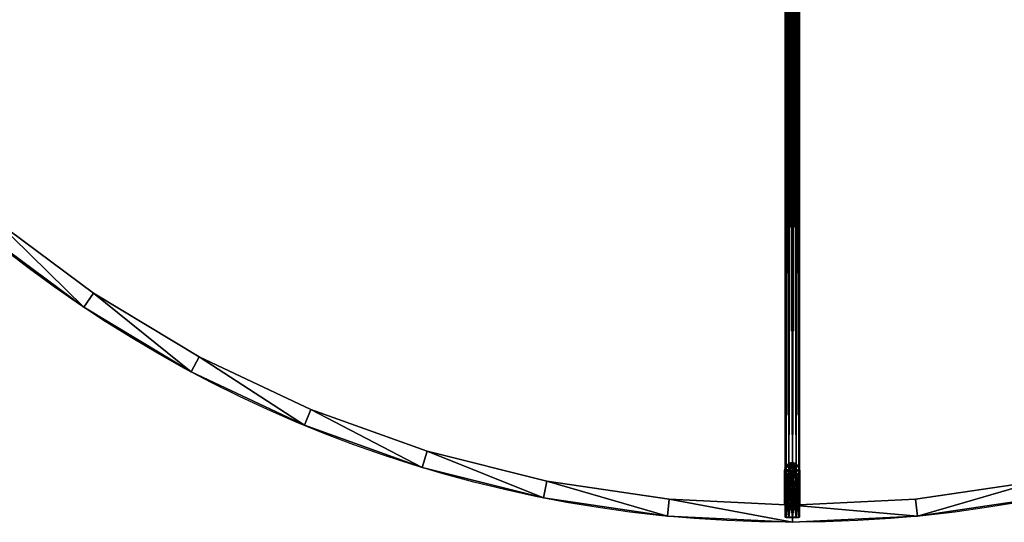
# Model space of a CAD drawing. Extents: x 8 to 508, y 15 to 514.
# Tile 2 of 256: x 107 to 300, y 15 to 113. Entities that reach past the tile are written whole.
import ezdxf

# ---------------------------------------------------------------- set-up
doc = ezdxf.new("R2010")
doc.units = 0
doc.layers.get('0').update_dxf_attribs({"color": 13, "linetype": 'CONTINUOUS'})

# ---------------------------------------------------------------- blocks, each defined once
blk = doc.blocks.new('GROUP_13')
for p, q in [((135.55, 53.88, 4), (135.55, 53.88)), ((133.33, 50.56), (133.33, 50.56, 4)), ((160.47, 38.95, 4), (160.47, 38.95)), ((158.58, 35.42), (158.58, 35.42, 4)), ((186.72, 26.53, 4), (186.72, 26.53)), ((185.19, 22.84), (185.19, 22.84, 4)), ((214.08, 16.74, 4), (214.08, 16.74)), ((212.91, 12.92), (212.91, 12.92, 4)), ((242.25, 9.69, 4), (242.25, 9.69)), ((241.47, 5.76), (241.47, 5.76, 4)), ((270.99, 5.42, 4), (270.99, 5.42)), ((329.01, 5.42, 4), (329.01, 5.42)), ((300, 4, 4), (300, 4)), ((270.59, 1.44), (270.59, 1.44, 4)), ((300, 0), (300, 0, 4)), ((329.41, 1.44), (329.41, 1.44, 4))]:
    blk.add_line(p, q)
for points in [[(9.69, 357.75, 4), (5.42, 329.01, 4), (4, 300, 4), (5.42, 270.99, 4), (9.69, 242.25, 4), (16.74, 214.08, 4), (26.53, 186.72, 4), (38.95, 160.47, 4), (53.88, 135.55, 4), (71.19, 112.22, 4), (90.69, 90.69, 4), (112.22, 71.19, 4), (135.55, 53.88, 4), (160.47, 38.95, 4), (186.72, 26.53, 4), (214.08, 16.74, 4), (242.25, 9.69, 4), (270.99, 5.42, 4), (300, 4, 4), (329.01, 5.42, 4), (357.75, 9.69, 4)], [(357.75, 9.69, 0), (329.01, 5.42, 0), (300, 4, 0), (270.99, 5.42, 0), (242.25, 9.69, 0), (214.08, 16.74, 0), (186.72, 26.53, 0), (160.47, 38.95, 0), (135.55, 53.88, 0), (112.22, 71.19, 0), (90.69, 90.69, 0), (71.19, 112.22, 0), (53.88, 135.55, 0), (38.95, 160.47, 0), (26.53, 186.72, 0), (16.74, 214.08, 0), (9.69, 242.25, 0), (5.42, 270.99, 0), (4, 300, 0), (5.42, 329.01, 0), (9.69, 357.75, 0)]]:
    blk.add_polyline3d(points)
for centre in [(300, 300), (300, 300, 4)]:
    blk.add_circle(centre, 300)
mesh = blk.add_polyface()
corners = [(1.44, 270.59, 4), (1.44, 329.41, 4), (0, 300, 4), (5.76, 241.47, 4), (4, 300, 4), (5.42, 270.99, 4), (9.69, 242.25, 4), (12.92, 212.91, 4), (16.74, 214.08, 4), (22.84, 185.19, 4), (26.53, 186.72, 4), (35.42, 158.58, 4), (38.95, 160.47, 4), (50.56, 133.33, 4), (53.88, 135.55, 4), (68.1, 109.68, 4), (71.19, 112.22, 4), (87.87, 87.87, 4), (90.69, 90.69, 4), (109.68, 68.1, 4), (112.22, 71.19, 4), (133.33, 50.56, 4), (135.55, 53.88, 4), (158.58, 35.42, 4), (160.47, 38.95, 4), (185.19, 22.84, 4), (186.72, 26.53, 4), (212.91, 12.92, 4), (214.08, 16.74, 4), (241.47, 5.76, 4), (242.25, 9.69, 4), (270.59, 1.44, 4), (270.99, 5.42, 4), (300, 0, 4), (300, 4, 4), (329.41, 1.44, 4), (329.01, 5.42, 4), (357.75, 9.69, 4), (358.53, 5.76, 4), (385.92, 16.74, 4), (387.09, 12.92, 4), (413.28, 26.53, 4), (414.81, 22.84, 4), (439.53, 38.95, 4), (441.42, 35.42, 4), (464.45, 53.88, 4), (466.67, 50.56, 4), (487.78, 71.19, 4), (490.32, 68.1, 4), (509.31, 90.69, 4), (512.13, 87.87, 4), (528.81, 112.22, 4), (531.9, 109.68, 4), (546.12, 135.55, 4), (549.44, 133.33, 4), (561.05, 160.47, 4), (564.58, 158.58, 4), (573.47, 186.72, 4), (577.16, 185.19, 4), (583.26, 214.08, 4), (587.08, 212.91, 4), (590.31, 242.25, 4), (594.24, 241.47, 4), (594.58, 270.99, 4), (598.56, 270.59, 4), (596, 300, 4), (5.76, 358.53, 4), (5.42, 329.01, 4), (9.69, 357.75, 4), (12.92, 387.09, 4), (16.74, 385.92, 4), (22.84, 414.81, 4), (26.53, 413.28, 4), (35.42, 441.42, 4), (38.95, 439.53, 4), (50.56, 466.67, 4), (53.88, 464.45, 4), (68.1, 490.32, 4), (71.19, 487.78, 4), (87.87, 512.13, 4), (90.69, 509.31, 4), (109.68, 531.9, 4), (112.22, 528.81, 4), (133.33, 549.44, 4), (135.55, 546.12, 4), (158.58, 564.58, 4), (160.47, 561.05, 4), (185.19, 577.16, 4), (186.72, 573.47, 4), (212.91, 587.08, 4), (214.08, 583.26, 4), (241.47, 594.24, 4), (242.25, 590.31, 4), (270.59, 598.56, 4), (270.99, 594.58, 4), (300, 600, 4), (300, 596, 4), (329.01, 594.58, 4), (329.41, 598.56, 4), (357.75, 590.31, 4), (358.53, 594.24, 4), (385.92, 583.26, 4), (387.09, 587.08, 4), (413.28, 573.47, 4), (414.81, 577.16, 4), (439.53, 561.05, 4), (441.42, 564.58, 4), (464.45, 546.12, 4), (466.67, 549.44, 4), (487.78, 528.81, 4), (490.32, 531.9, 4), (509.31, 509.31, 4), (512.13, 512.13, 4), (528.81, 487.78, 4), (531.9, 490.32, 4), (546.12, 464.45, 4), (549.44, 466.67, 4), (561.05, 439.53, 4), (564.58, 441.42, 4), (573.47, 413.28, 4), (577.16, 414.81, 4), (583.26, 385.92, 4), (587.08, 387.09, 4), (590.31, 357.75, 4), (594.24, 358.53, 4), (594.58, 329.01, 4), (598.56, 329.41, 4), (600, 300, 4)]
mesh.append_faces([[corners[k] for k in face] for face in [(0, 1, 2), (126, 64, 127)]], dxfattribs={"vtx0": -1})
mesh.append_faces([[corners[k] for k in face] for face in [(4, 3, 5), (5, 3, 6), (6, 7, 8), (8, 9, 10), (10, 11, 12), (12, 13, 14), (14, 15, 16), (16, 17, 18), (18, 19, 20), (20, 21, 22), (22, 23, 24), (24, 25, 26), (26, 27, 28), (28, 29, 30), (30, 31, 32), (32, 33, 34), (34, 35, 36), (36, 35, 37), (37, 38, 39), (39, 40, 41), (41, 42, 43), (43, 44, 45), (45, 46, 47), (47, 48, 49), (49, 50, 51), (51, 52, 53), (53, 54, 55), (55, 56, 57), (57, 58, 59), (59, 60, 61), (61, 62, 63), (63, 64, 65), (66, 68, 69), (69, 70, 71), (71, 72, 73), (73, 74, 75), (75, 76, 77), (77, 78, 79), (79, 80, 81), (81, 82, 83), (83, 84, 85), (85, 86, 87), (87, 88, 89), (89, 90, 91), (91, 92, 93), (93, 94, 95), (95, 97, 98), (98, 99, 100), (100, 101, 102), (102, 103, 104), (104, 105, 106), (106, 107, 108), (108, 109, 110), (110, 111, 112), (112, 113, 114), (114, 115, 116), (116, 117, 118), (118, 119, 120), (120, 121, 122), (122, 123, 124), (124, 125, 126)]], dxfattribs={"vtx0": -1, "vtx1": -1})
mesh.append_faces([[corners[k] for k in face] for face in [(1, 3, 4), (126, 65, 64)]], dxfattribs={"vtx0": -1, "vtx1": -1, "vtx2": -1})
mesh.append_faces([[corners[k] for k in face] for face in [(1, 0, 3), (6, 3, 7), (8, 7, 9), (10, 9, 11), (12, 11, 13), (14, 13, 15), (16, 15, 17), (18, 17, 19), (20, 19, 21), (22, 21, 23), (24, 23, 25), (26, 25, 27), (28, 27, 29), (30, 29, 31), (32, 31, 33), (34, 33, 35), (37, 35, 38), (39, 38, 40), (41, 40, 42), (43, 42, 44), (45, 44, 46), (47, 46, 48), (49, 48, 50), (51, 50, 52), (53, 52, 54), (55, 54, 56), (57, 56, 58), (59, 58, 60), (61, 60, 62), (63, 62, 64), (4, 66, 1), (66, 4, 67), (66, 67, 68), (69, 68, 70), (71, 70, 72), (73, 72, 74), (75, 74, 76), (77, 76, 78), (79, 78, 80), (81, 80, 82), (83, 82, 84), (85, 84, 86), (87, 86, 88), (89, 88, 90), (91, 90, 92), (93, 92, 94), (95, 94, 96), (95, 96, 97), (98, 97, 99), (100, 99, 101), (102, 101, 103), (104, 103, 105), (106, 105, 107), (108, 107, 109), (110, 109, 111), (112, 111, 113), (114, 113, 115), (116, 115, 117), (118, 117, 119), (120, 119, 121), (122, 121, 123), (124, 123, 125), (126, 125, 65)]], dxfattribs={"vtx0": -1, "vtx2": -1})
mesh = blk.add_polyface()
corners = [(1.44, 329.41), (1.44, 270.59), (0, 300), (5.76, 358.53), (4, 300), (5.42, 329.01), (9.69, 357.75), (12.92, 387.09), (16.74, 385.92), (22.84, 414.81), (26.53, 413.28), (35.42, 441.42), (38.95, 439.53), (50.56, 466.67), (53.88, 464.45), (68.1, 490.32), (71.19, 487.78), (87.87, 512.13), (90.69, 509.31), (109.68, 531.9), (112.22, 528.81), (133.33, 549.44), (135.55, 546.12), (158.58, 564.58), (160.47, 561.05), (185.19, 577.16), (186.72, 573.47), (212.91, 587.08), (214.08, 583.26), (241.47, 594.24), (242.25, 590.31), (270.59, 598.56), (270.99, 594.58), (300, 600), (300, 596), (329.41, 598.56), (329.01, 594.58), (357.75, 590.31), (358.53, 594.24), (385.92, 583.26), (387.09, 587.08), (413.28, 573.47), (414.81, 577.16), (439.53, 561.05), (441.42, 564.58), (464.45, 546.12), (466.67, 549.44), (487.78, 528.81), (490.32, 531.9), (509.31, 509.31), (512.13, 512.13), (528.81, 487.78), (531.9, 490.32), (546.12, 464.45), (549.44, 466.67), (561.05, 439.53), (564.58, 441.42), (573.47, 413.28), (577.16, 414.81), (583.26, 385.92), (587.08, 387.09), (590.31, 357.75), (594.24, 358.53), (594.58, 329.01), (598.56, 329.41), (596, 300), (5.76, 241.47), (5.42, 270.99), (9.69, 242.25), (12.92, 212.91), (16.74, 214.08), (22.84, 185.19), (26.53, 186.72), (35.42, 158.58), (38.95, 160.47), (50.56, 133.33), (53.88, 135.55), (68.1, 109.68), (71.19, 112.22), (87.87, 87.87), (90.69, 90.69), (109.68, 68.1), (112.22, 71.19), (133.33, 50.56), (135.55, 53.88), (158.58, 35.42), (160.47, 38.95), (185.19, 22.84), (186.72, 26.53), (212.91, 12.92), (214.08, 16.74), (241.47, 5.76), (242.25, 9.69), (270.59, 1.44), (270.99, 5.42), (300, 0), (300, 4), (329.41, 1.44), (329.01, 5.42), (357.75, 9.69), (358.53, 5.76), (385.92, 16.74), (387.09, 12.92), (413.28, 26.53), (414.81, 22.84), (439.53, 38.95), (441.42, 35.42), (464.45, 53.88), (466.67, 50.56), (487.78, 71.19), (490.32, 68.1), (509.31, 90.69), (512.13, 87.87), (528.81, 112.22), (531.9, 109.68), (546.12, 135.55), (549.44, 133.33), (561.05, 160.47), (564.58, 158.58), (573.47, 186.72), (577.16, 185.19), (583.26, 214.08), (587.08, 212.91), (590.31, 242.25), (594.24, 241.47), (594.58, 270.99), (598.56, 270.59), (600, 300)]
mesh.append_faces([[corners[k] for k in face] for face in [(0, 1, 2), (126, 64, 127)]], dxfattribs={"vtx0": -1})
mesh.append_faces([[corners[k] for k in face] for face in [(4, 3, 5), (5, 3, 6), (6, 7, 8), (8, 9, 10), (10, 11, 12), (12, 13, 14), (14, 15, 16), (16, 17, 18), (18, 19, 20), (20, 21, 22), (22, 23, 24), (24, 25, 26), (26, 27, 28), (28, 29, 30), (30, 31, 32), (32, 33, 34), (34, 35, 36), (36, 35, 37), (37, 38, 39), (39, 40, 41), (41, 42, 43), (43, 44, 45), (45, 46, 47), (47, 48, 49), (49, 50, 51), (51, 52, 53), (53, 54, 55), (55, 56, 57), (57, 58, 59), (59, 60, 61), (61, 62, 63), (63, 64, 65), (66, 68, 69), (69, 70, 71), (71, 72, 73), (73, 74, 75), (75, 76, 77), (77, 78, 79), (79, 80, 81), (81, 82, 83), (83, 84, 85), (85, 86, 87), (87, 88, 89), (89, 90, 91), (91, 92, 93), (93, 94, 95), (95, 96, 97), (97, 99, 100), (100, 101, 102), (102, 103, 104), (104, 105, 106), (106, 107, 108), (108, 109, 110), (110, 111, 112), (112, 113, 114), (114, 115, 116), (116, 117, 118), (118, 119, 120), (120, 121, 122), (122, 123, 124), (124, 125, 126)]], dxfattribs={"vtx0": -1, "vtx1": -1})
mesh.append_faces([[corners[k] for k in face] for face in [(1, 3, 4), (126, 65, 64)]], dxfattribs={"vtx0": -1, "vtx1": -1, "vtx2": -1})
mesh.append_faces([[corners[k] for k in face] for face in [(1, 0, 3), (6, 3, 7), (8, 7, 9), (10, 9, 11), (12, 11, 13), (14, 13, 15), (16, 15, 17), (18, 17, 19), (20, 19, 21), (22, 21, 23), (24, 23, 25), (26, 25, 27), (28, 27, 29), (30, 29, 31), (32, 31, 33), (34, 33, 35), (37, 35, 38), (39, 38, 40), (41, 40, 42), (43, 42, 44), (45, 44, 46), (47, 46, 48), (49, 48, 50), (51, 50, 52), (53, 52, 54), (55, 54, 56), (57, 56, 58), (59, 58, 60), (61, 60, 62), (63, 62, 64), (4, 66, 1), (66, 4, 67), (66, 67, 68), (69, 68, 70), (71, 70, 72), (73, 72, 74), (75, 74, 76), (77, 76, 78), (79, 78, 80), (81, 80, 82), (83, 82, 84), (85, 84, 86), (87, 86, 88), (89, 88, 90), (91, 90, 92), (93, 92, 94), (95, 94, 96), (97, 96, 98), (97, 98, 99), (100, 99, 101), (102, 101, 103), (104, 103, 105), (106, 105, 107), (108, 107, 109), (110, 109, 111), (112, 111, 113), (114, 113, 115), (116, 115, 117), (118, 117, 119), (120, 119, 121), (122, 121, 123), (124, 123, 125), (126, 125, 65)]], dxfattribs={"vtx0": -1, "vtx2": -1})
mesh = blk.add_polyface()
corners = [(112.22, 71.19, 4), (135.55, 53.88), (112.22, 71.19), (135.55, 53.88, 4)]
mesh.append_faces([[corners[k] for k in face] for face in [(0, 1, 2), (1, 0, 3)]], dxfattribs={"vtx0": -1})
mesh = blk.add_polyface()
corners = [(133.33, 50.56, 4), (109.68, 68.1), (133.33, 50.56), (109.68, 68.1, 4)]
mesh.append_faces([[corners[k] for k in face] for face in [(0, 1, 2), (1, 0, 3)]], dxfattribs={"vtx0": -1})
mesh = blk.add_polyface()
corners = [(135.55, 53.88, 4), (160.47, 38.95), (135.55, 53.88), (160.47, 38.95, 4)]
mesh.append_faces([[corners[k] for k in face] for face in [(0, 1, 2), (1, 0, 3)]], dxfattribs={"vtx0": -1})
mesh = blk.add_polyface()
corners = [(158.58, 35.42, 4), (133.33, 50.56), (158.58, 35.42), (133.33, 50.56, 4)]
mesh.append_faces([[corners[k] for k in face] for face in [(0, 1, 2), (1, 0, 3)]], dxfattribs={"vtx0": -1})
mesh = blk.add_polyface()
corners = [(160.47, 38.95, 4), (186.72, 26.53), (160.47, 38.95), (186.72, 26.53, 4)]
mesh.append_faces([[corners[k] for k in face] for face in [(0, 1, 2), (1, 0, 3)]], dxfattribs={"vtx0": -1})
mesh = blk.add_polyface()
corners = [(185.19, 22.84, 4), (158.58, 35.42), (185.19, 22.84), (158.58, 35.42, 4)]
mesh.append_faces([[corners[k] for k in face] for face in [(0, 1, 2), (1, 0, 3)]], dxfattribs={"vtx0": -1})
mesh = blk.add_polyface()
corners = [(186.72, 26.53, 4), (214.08, 16.74), (186.72, 26.53), (214.08, 16.74, 4)]
mesh.append_faces([[corners[k] for k in face] for face in [(0, 1, 2), (1, 0, 3)]], dxfattribs={"vtx0": -1})
mesh = blk.add_polyface()
corners = [(212.91, 12.92, 4), (185.19, 22.84), (212.91, 12.92), (185.19, 22.84, 4)]
mesh.append_faces([[corners[k] for k in face] for face in [(0, 1, 2), (1, 0, 3)]], dxfattribs={"vtx0": -1})
mesh = blk.add_polyface()
corners = [(214.08, 16.74, 4), (242.25, 9.69), (214.08, 16.74), (242.25, 9.69, 4)]
mesh.append_faces([[corners[k] for k in face] for face in [(0, 1, 2), (1, 0, 3)]], dxfattribs={"vtx0": -1})
mesh = blk.add_polyface()
corners = [(241.47, 5.76, 4), (212.91, 12.92), (241.47, 5.76), (212.91, 12.92, 4)]
mesh.append_faces([[corners[k] for k in face] for face in [(0, 1, 2), (1, 0, 3)]], dxfattribs={"vtx0": -1})
mesh = blk.add_polyface()
corners = [(242.25, 9.69, 4), (270.99, 5.42), (242.25, 9.69), (270.99, 5.42, 4)]
mesh.append_faces([[corners[k] for k in face] for face in [(0, 1, 2), (1, 0, 3)]], dxfattribs={"vtx0": -1})
mesh = blk.add_polyface()
corners = [(329.01, 5.42, 4), (357.75, 9.69), (329.01, 5.42), (357.75, 9.69, 4)]
mesh.append_faces([[corners[k] for k in face] for face in [(0, 1, 2), (1, 0, 3)]], dxfattribs={"vtx0": -1})
mesh = blk.add_polyface()
corners = [(270.59, 1.44, 4), (241.47, 5.76), (270.59, 1.44), (241.47, 5.76, 4)]
mesh.append_faces([[corners[k] for k in face] for face in [(0, 1, 2), (1, 0, 3)]], dxfattribs={"vtx0": -1})
mesh = blk.add_polyface()
corners = [(270.99, 5.42, 4), (300, 4), (270.99, 5.42), (300, 4, 4)]
mesh.append_faces([[corners[k] for k in face] for face in [(0, 1, 2), (1, 0, 3)]], dxfattribs={"vtx0": -1})
mesh = blk.add_polyface()
corners = [(300, 4, 4), (329.01, 5.42), (300, 4), (329.01, 5.42, 4)]
mesh.append_faces([[corners[k] for k in face] for face in [(0, 1, 2), (1, 0, 3)]], dxfattribs={"vtx0": -1})
mesh = blk.add_polyface()
corners = [(358.53, 5.76, 4), (329.41, 1.44), (358.53, 5.76), (329.41, 1.44, 4)]
mesh.append_faces([[corners[k] for k in face] for face in [(0, 1, 2), (1, 0, 3)]], dxfattribs={"vtx0": -1})
mesh = blk.add_polyface()
corners = [(300, 0, 4), (270.59, 1.44), (300, 0), (270.59, 1.44, 4)]
mesh.append_faces([[corners[k] for k in face] for face in [(0, 1, 2), (1, 0, 3)]], dxfattribs={"vtx0": -1})
mesh = blk.add_polyface()
corners = [(329.41, 1.44, 4), (300, 0), (329.41, 1.44), (300, 0, 4)]
mesh.append_faces([[corners[k] for k in face] for face in [(0, 1, 2), (1, 0, 3)]], dxfattribs={"vtx0": -1})
blk = doc.blocks.new('GROUP_5')
for p, q in [((133.33, 50.56, -12), (133.33, 50.56, 112)), ((158.58, 35.42, -12), (158.58, 35.42, 112)), ((185.19, 22.84, -12), (185.19, 22.84, 112)), ((212.91, 12.92, -12), (212.91, 12.92, 112)), ((241.47, 5.76, -12), (241.47, 5.76, 112)), ((270.59, 1.44, -12), (270.59, 1.44, 112)), ((300, 0, -12), (300, 0, 112)), ((329.41, 1.44, -12), (329.41, 1.44, 112))]:
    blk.add_line(p, q)
for centre in [(300, 300, -12), (300, 300, 112)]:
    blk.add_circle(centre, 300)
mesh = blk.add_polyface()
corners = [(133.33, 50.56, 112), (109.68, 68.1, -12), (133.33, 50.56, -12), (109.68, 68.1, 112)]
mesh.append_faces([[corners[k] for k in face] for face in [(0, 1, 2), (1, 0, 3)]], dxfattribs={"vtx0": -1})
mesh = blk.add_polyface()
corners = [(158.58, 35.42, 112), (133.33, 50.56, -12), (158.58, 35.42, -12), (133.33, 50.56, 112)]
mesh.append_faces([[corners[k] for k in face] for face in [(0, 1, 2), (1, 0, 3)]], dxfattribs={"vtx0": -1})
mesh = blk.add_polyface()
corners = [(185.19, 22.84, 112), (158.58, 35.42, -12), (185.19, 22.84, -12), (158.58, 35.42, 112)]
mesh.append_faces([[corners[k] for k in face] for face in [(0, 1, 2), (1, 0, 3)]], dxfattribs={"vtx0": -1})
mesh = blk.add_polyface()
corners = [(212.91, 12.92, 112), (185.19, 22.84, -12), (212.91, 12.92, -12), (185.19, 22.84, 112)]
mesh.append_faces([[corners[k] for k in face] for face in [(0, 1, 2), (1, 0, 3)]], dxfattribs={"vtx0": -1})
mesh = blk.add_polyface()
corners = [(241.47, 5.76, 112), (212.91, 12.92, -12), (241.47, 5.76, -12), (212.91, 12.92, 112)]
mesh.append_faces([[corners[k] for k in face] for face in [(0, 1, 2), (1, 0, 3)]], dxfattribs={"vtx0": -1})
mesh = blk.add_polyface()
corners = [(270.59, 1.44, 112), (241.47, 5.76, -12), (270.59, 1.44, -12), (241.47, 5.76, 112)]
mesh.append_faces([[corners[k] for k in face] for face in [(0, 1, 2), (1, 0, 3)]], dxfattribs={"vtx0": -1})
mesh = blk.add_polyface()
corners = [(358.53, 5.76, 112), (329.41, 1.44, -12), (358.53, 5.76, -12), (329.41, 1.44, 112)]
mesh.append_faces([[corners[k] for k in face] for face in [(0, 1, 2), (1, 0, 3)]], dxfattribs={"vtx0": -1})
mesh = blk.add_polyface()
corners = [(300, 0, 112), (270.59, 1.44, -12), (300, 0, -12), (270.59, 1.44, 112)]
mesh.append_faces([[corners[k] for k in face] for face in [(0, 1, 2), (1, 0, 3)]], dxfattribs={"vtx0": -1})
mesh = blk.add_polyface()
corners = [(329.41, 1.44, 112), (300, 0, -12), (329.41, 1.44, -12), (300, 0, 112)]
mesh.append_faces([[corners[k] for k in face] for face in [(0, 1, 2), (1, 0, 3)]], dxfattribs={"vtx0": -1})
blk = doc.blocks.new('GROUP_2')
for p in [(0, 0, 66), (0, 0, -95)]:
    blk.add_blockref('GROUP_13', p)
at = {"zscale": 1.266129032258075}
blk.add_blockref('GROUP_5', (0, 0, -75.81), dxfattribs=at)
blk = doc.blocks.new('GROUP_6')
for p, q in [((133.33, 50.56, -12), (133.33, 50.56, 112)), ((158.58, 35.42, -12), (158.58, 35.42, 112)), ((185.19, 22.84, -12), (185.19, 22.84, 112)), ((212.91, 12.92, -12), (212.91, 12.92, 112)), ((241.47, 5.76, -12), (241.47, 5.76, 112)), ((270.59, 1.44, -12), (270.59, 1.44, 112)), ((300, 0, -12), (300, 0, 112)), ((329.41, 1.44, -12), (329.41, 1.44, 112))]:
    blk.add_line(p, q)
for centre in [(300, 300, -12), (300, 300, 112)]:
    blk.add_circle(centre, 300)
mesh = blk.add_polyface()
corners = [(133.33, 50.56, 112), (109.68, 68.1, -12), (133.33, 50.56, -12), (109.68, 68.1, 112)]
mesh.append_faces([[corners[k] for k in face] for face in [(0, 1, 2), (1, 0, 3)]], dxfattribs={"vtx0": -1})
mesh = blk.add_polyface()
corners = [(158.58, 35.42, 112), (133.33, 50.56, -12), (158.58, 35.42, -12), (133.33, 50.56, 112)]
mesh.append_faces([[corners[k] for k in face] for face in [(0, 1, 2), (1, 0, 3)]], dxfattribs={"vtx0": -1})
mesh = blk.add_polyface()
corners = [(185.19, 22.84, 112), (158.58, 35.42, -12), (185.19, 22.84, -12), (158.58, 35.42, 112)]
mesh.append_faces([[corners[k] for k in face] for face in [(0, 1, 2), (1, 0, 3)]], dxfattribs={"vtx0": -1})
mesh = blk.add_polyface()
corners = [(212.91, 12.92, 112), (185.19, 22.84, -12), (212.91, 12.92, -12), (185.19, 22.84, 112)]
mesh.append_faces([[corners[k] for k in face] for face in [(0, 1, 2), (1, 0, 3)]], dxfattribs={"vtx0": -1})
mesh = blk.add_polyface()
corners = [(241.47, 5.76, 112), (212.91, 12.92, -12), (241.47, 5.76, -12), (212.91, 12.92, 112)]
mesh.append_faces([[corners[k] for k in face] for face in [(0, 1, 2), (1, 0, 3)]], dxfattribs={"vtx0": -1})
mesh = blk.add_polyface()
corners = [(270.59, 1.44, 112), (241.47, 5.76, -12), (270.59, 1.44, -12), (241.47, 5.76, 112)]
mesh.append_faces([[corners[k] for k in face] for face in [(0, 1, 2), (1, 0, 3)]], dxfattribs={"vtx0": -1})
mesh = blk.add_polyface()
corners = [(358.53, 5.76, 112), (329.41, 1.44, -12), (358.53, 5.76, -12), (329.41, 1.44, 112)]
mesh.append_faces([[corners[k] for k in face] for face in [(0, 1, 2), (1, 0, 3)]], dxfattribs={"vtx0": -1})
mesh = blk.add_polyface()
corners = [(300, 0, 112), (270.59, 1.44, -12), (300, 0, -12), (270.59, 1.44, 112)]
mesh.append_faces([[corners[k] for k in face] for face in [(0, 1, 2), (1, 0, 3)]], dxfattribs={"vtx0": -1})
mesh = blk.add_polyface()
corners = [(329.41, 1.44, 112), (300, 0, -12), (329.41, 1.44, -12), (300, 0, 112)]
mesh.append_faces([[corners[k] for k in face] for face in [(0, 1, 2), (1, 0, 3)]], dxfattribs={"vtx0": -1})
blk = doc.blocks.new('GROUP_3')
for p in [(0, 0, 66), (0, 0, -95)]:
    blk.add_blockref('GROUP_13', p)
at = {"zscale": 1.266129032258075}
blk.add_blockref('GROUP_6', (0, 0, -75.81), dxfattribs=at)
blk = doc.blocks.new('GROUP_8')
at = {"xscale": 0.8324999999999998, "yscale": 0.8324999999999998}
for name, p in [('GROUP_2', (0, 0, 270)), ('GROUP_3', (0, 0, 95))]:
    blk.add_blockref(name, p, dxfattribs=at)
blk = doc.blocks.new('COMPONENT_3')
for p, q in [((-0.95, 2.66, 1.05), (-0.98, 2.14, 0.45)), ((-0.98, 2.14, 0.45), (-0.98, 1.43, 0.23)), ((5.02, 2.14, 0.22), (-0.98, 2.14, 0.45)), ((-0.92, 2.86, 1.86), (-0.95, 2.66, 1.05)), ((5.04, 2.66, 0.82), (-0.95, 2.66, 1.05)), ((-0.89, 2.66, 2.68), (-0.92, 2.86, 1.86)), ((5.07, 2.86, 1.64), (-0.92, 2.86, 1.86)), ((-0.87, 2.14, 3.28), (-0.89, 2.66, 2.68)), ((5.11, 2.66, 2.45), (-0.89, 2.66, 2.68)), ((-0.86, 1.43, 3.5), (-0.87, 2.14, 3.28)), ((5.13, 2.14, 3.05), (-0.87, 2.14, 3.28)), ((5.02, 2.14, 0.22), (5.01, 1.43)), ((5.04, 2.66, 0.82), (5.02, 2.14, 0.22)), ((5.02, 2.14, 0.22), (228.83, 2.14, 114.67)), ((5.07, 2.86, 1.64), (5.04, 2.66, 0.82)), ((5.04, 2.66, 0.82), (228.59, 2.66, 115.14)), ((5.11, 2.66, 2.45), (5.07, 2.86, 1.64)), ((5.07, 2.86, 1.64), (228.26, 2.86, 115.77)), ((5.13, 2.14, 3.05), (5.11, 2.66, 2.45)), ((5.11, 2.66, 2.45), (227.94, 2.66, 116.41)), ((5.14, 1.43, 3.27), (5.13, 2.14, 3.05)), ((5.13, 2.14, 3.05), (227.7, 2.14, 116.87)), ((-0.98, 1.43, 0.23), (-0.98, 0.71, 0.45)), ((5.01, 1.43), (-0.98, 1.43, 0.23)), ((-0.98, 0.71, 0.45), (-0.95, 0.19, 1.05)), ((5.02, 0.71, 0.22), (-0.98, 0.71, 0.45)), ((-0.95, 0.19, 1.05), (-0.92, 0, 1.86)), ((5.04, 0.19, 0.82), (-0.95, 0.19, 1.05)), ((-0.92, 0, 1.86), (-0.89, 0.19, 2.68)), ((5.07, 0, 1.64), (-0.92, 0, 1.86)), ((-0.89, 0.19, 2.68), (-0.87, 0.71, 3.28)), ((5.11, 0.19, 2.45), (-0.89, 0.19, 2.68)), ((-0.87, 0.71, 3.28), (-0.86, 1.43, 3.5)), ((5.13, 0.71, 3.05), (-0.87, 0.71, 3.28)), ((5.14, 1.43, 3.27), (-0.86, 1.43, 3.5)), ((5.01, 1.43), (228.91, 1.43, 114.5)), ((5.01, 1.43), (5.02, 0.71, 0.22)), ((228.83, 0.71, 114.67), (5.02, 0.71, 0.22)), ((5.02, 0.71, 0.22), (5.04, 0.19, 0.82)), ((5.04, 0.19, 0.82), (5.07, 0, 1.64)), ((5.04, 0.19, 0.82), (228.59, 0.19, 115.14)), ((5.07, 0, 1.64), (5.11, 0.19, 2.45)), ((5.07, 0, 1.64), (228.26, 0, 115.77)), ((5.11, 0.19, 2.45), (5.13, 0.71, 3.05)), ((5.11, 0.19, 2.45), (227.94, 0.19, 116.41)), ((5.13, 0.71, 3.05), (5.14, 1.43, 3.27)), ((5.13, 0.71, 3.05), (227.7, 0.71, 116.87)), ((5.14, 1.43, 3.27), (227.61, 1.43, 117.04))]:
    blk.add_line(p, q)
mesh = blk.add_polyface()
corners = [(-0.89, 0.19, 2.68), (-0.95, 0.19, 1.05), (-0.92, 0, 1.86), (-0.87, 0.71, 3.28), (-0.98, 0.71, 0.45), (-0.86, 1.43, 3.5), (-0.98, 1.43, 0.23), (-0.87, 2.14, 3.28), (-0.98, 2.14, 0.45), (-0.89, 2.66, 2.68), (-0.95, 2.66, 1.05), (-0.92, 2.86, 1.86)]
mesh.append_faces([[corners[k] for k in face] for face in [(0, 1, 2), (10, 9, 11)]], dxfattribs={"vtx0": -1})
mesh.append_faces([[corners[k] for k in face] for face in [(1, 3, 4), (4, 5, 6), (6, 7, 8), (8, 9, 10)]], dxfattribs={"vtx0": -1, "vtx1": -1})
mesh.append_faces([[corners[k] for k in face] for face in [(1, 0, 3), (4, 3, 5), (6, 5, 7), (8, 7, 9)]], dxfattribs={"vtx0": -1, "vtx2": -1})
mesh = blk.add_polyface()
corners = [(-0.98, 2.14, 0.45), (5.04, 2.66, 0.82), (5.02, 2.14, 0.22), (-0.95, 2.66, 1.05)]
mesh.append_faces([[corners[k] for k in face] for face in [(0, 1, 2), (1, 0, 3)]], dxfattribs={"vtx0": -1})
mesh = blk.add_polyface()
corners = [(-0.98, 2.14, 0.45), (5.01, 1.43), (-0.98, 1.43, 0.23), (5.02, 2.14, 0.22)]
mesh.append_faces([[corners[k] for k in face] for face in [(0, 1, 2), (1, 0, 3)]], dxfattribs={"vtx0": -1})
mesh = blk.add_polyface()
corners = [(-0.95, 2.66, 1.05), (5.07, 2.86, 1.64), (5.04, 2.66, 0.82), (-0.92, 2.86, 1.86)]
mesh.append_faces([[corners[k] for k in face] for face in [(0, 1, 2), (1, 0, 3)]], dxfattribs={"vtx0": -1})
mesh = blk.add_polyface()
corners = [(-0.92, 2.86, 1.86), (5.11, 2.66, 2.45), (5.07, 2.86, 1.64), (-0.89, 2.66, 2.68)]
mesh.append_faces([[corners[k] for k in face] for face in [(0, 1, 2), (1, 0, 3)]], dxfattribs={"vtx0": -1})
mesh = blk.add_polyface()
corners = [(-0.89, 2.66, 2.68), (5.13, 2.14, 3.05), (5.11, 2.66, 2.45), (-0.87, 2.14, 3.28)]
mesh.append_faces([[corners[k] for k in face] for face in [(0, 1, 2), (1, 0, 3)]], dxfattribs={"vtx0": -1})
mesh = blk.add_polyface()
corners = [(-0.86, 1.43, 3.5), (5.13, 2.14, 3.05), (-0.87, 2.14, 3.28), (5.14, 1.43, 3.27)]
mesh.append_faces([[corners[k] for k in face] for face in [(0, 1, 2), (1, 0, 3)]], dxfattribs={"vtx0": -1})
mesh = blk.add_polyface()
corners = [(5.02, 2.14, 0.22), (228.91, 1.43, 114.5), (5.01, 1.43), (228.83, 2.14, 114.67)]
mesh.append_faces([[corners[k] for k in face] for face in [(0, 1, 2), (1, 0, 3)]], dxfattribs={"vtx0": -1})
mesh = blk.add_polyface()
corners = [(5.04, 2.66, 0.82), (228.83, 2.14, 114.67), (5.02, 2.14, 0.22), (228.59, 2.66, 115.14)]
mesh.append_faces([[corners[k] for k in face] for face in [(0, 1, 2), (1, 0, 3)]], dxfattribs={"vtx0": -1})
mesh = blk.add_polyface()
corners = [(5.07, 2.86, 1.64), (228.59, 2.66, 115.14), (5.04, 2.66, 0.82), (228.26, 2.86, 115.77)]
mesh.append_faces([[corners[k] for k in face] for face in [(0, 1, 2), (1, 0, 3)]], dxfattribs={"vtx0": -1})
mesh = blk.add_polyface()
corners = [(5.11, 2.66, 2.45), (228.26, 2.86, 115.77), (5.07, 2.86, 1.64), (227.94, 2.66, 116.41)]
mesh.append_faces([[corners[k] for k in face] for face in [(0, 1, 2), (1, 0, 3)]], dxfattribs={"vtx0": -1})
mesh = blk.add_polyface()
corners = [(5.13, 2.14, 3.05), (227.94, 2.66, 116.41), (5.11, 2.66, 2.45), (227.7, 2.14, 116.87)]
mesh.append_faces([[corners[k] for k in face] for face in [(0, 1, 2), (1, 0, 3)]], dxfattribs={"vtx0": -1})
mesh = blk.add_polyface()
corners = [(5.14, 1.43, 3.27), (227.7, 2.14, 116.87), (5.13, 2.14, 3.05), (227.61, 1.43, 117.04)]
mesh.append_faces([[corners[k] for k in face] for face in [(0, 1, 2), (1, 0, 3)]], dxfattribs={"vtx0": -1})
mesh = blk.add_polyface()
corners = [(5.01, 1.43), (-0.98, 0.71, 0.45), (-0.98, 1.43, 0.23), (5.02, 0.71, 0.22)]
mesh.append_faces([[corners[k] for k in face] for face in [(0, 1, 2), (1, 0, 3)]], dxfattribs={"vtx0": -1})
mesh = blk.add_polyface()
corners = [(5.04, 0.19, 0.82), (-0.98, 0.71, 0.45), (5.02, 0.71, 0.22), (-0.95, 0.19, 1.05)]
mesh.append_faces([[corners[k] for k in face] for face in [(0, 1, 2), (1, 0, 3)]], dxfattribs={"vtx0": -1})
mesh = blk.add_polyface()
corners = [(5.07, 0, 1.64), (-0.95, 0.19, 1.05), (5.04, 0.19, 0.82), (-0.92, 0, 1.86)]
mesh.append_faces([[corners[k] for k in face] for face in [(0, 1, 2), (1, 0, 3)]], dxfattribs={"vtx0": -1})
mesh = blk.add_polyface()
corners = [(5.11, 0.19, 2.45), (-0.92, 0, 1.86), (5.07, 0, 1.64), (-0.89, 0.19, 2.68)]
mesh.append_faces([[corners[k] for k in face] for face in [(0, 1, 2), (1, 0, 3)]], dxfattribs={"vtx0": -1})
mesh = blk.add_polyface()
corners = [(5.13, 0.71, 3.05), (-0.89, 0.19, 2.68), (5.11, 0.19, 2.45), (-0.87, 0.71, 3.28)]
mesh.append_faces([[corners[k] for k in face] for face in [(0, 1, 2), (1, 0, 3)]], dxfattribs={"vtx0": -1})
mesh = blk.add_polyface()
corners = [(5.13, 0.71, 3.05), (-0.86, 1.43, 3.5), (-0.87, 0.71, 3.28), (5.14, 1.43, 3.27)]
mesh.append_faces([[corners[k] for k in face] for face in [(0, 1, 2), (1, 0, 3)]], dxfattribs={"vtx0": -1})
mesh = blk.add_polyface()
corners = [(228.91, 1.43, 114.5), (5.02, 0.71, 0.22), (5.01, 1.43), (228.83, 0.71, 114.67)]
mesh.append_faces([[corners[k] for k in face] for face in [(0, 1, 2), (1, 0, 3)]], dxfattribs={"vtx0": -1})
mesh = blk.add_polyface()
corners = [(228.83, 0.71, 114.67), (5.04, 0.19, 0.82), (5.02, 0.71, 0.22), (228.59, 0.19, 115.14)]
mesh.append_faces([[corners[k] for k in face] for face in [(0, 1, 2), (1, 0, 3)]], dxfattribs={"vtx0": -1})
mesh = blk.add_polyface()
corners = [(228.59, 0.19, 115.14), (5.07, 0, 1.64), (5.04, 0.19, 0.82), (228.26, 0, 115.77)]
mesh.append_faces([[corners[k] for k in face] for face in [(0, 1, 2), (1, 0, 3)]], dxfattribs={"vtx0": -1})
mesh = blk.add_polyface()
corners = [(228.26, 0, 115.77), (5.11, 0.19, 2.45), (5.07, 0, 1.64), (227.94, 0.19, 116.41)]
mesh.append_faces([[corners[k] for k in face] for face in [(0, 1, 2), (1, 0, 3)]], dxfattribs={"vtx0": -1})
mesh = blk.add_polyface()
corners = [(227.94, 0.19, 116.41), (5.13, 0.71, 3.05), (5.11, 0.19, 2.45), (227.7, 0.71, 116.87)]
mesh.append_faces([[corners[k] for k in face] for face in [(0, 1, 2), (1, 0, 3)]], dxfattribs={"vtx0": -1})
mesh = blk.add_polyface()
corners = [(227.7, 0.71, 116.87), (5.14, 1.43, 3.27), (5.13, 0.71, 3.05), (227.61, 1.43, 117.04)]
mesh.append_faces([[corners[k] for k in face] for face in [(0, 1, 2), (1, 0, 3)]], dxfattribs={"vtx0": -1})
blk = doc.blocks.new('GROUP_25')
for p, q in [((0.2, 2.25), (0.2, 2.25, 500)), ((0.75, 2.8), (0.75, 2.8, 500)), ((1.5, 3), (1.5, 3, 500)), ((2.25, 2.8), (2.25, 2.8, 500)), ((2.8, 2.25), (2.8, 2.25, 500)), ((0, 1.5), (0, 1.5, 500)), ((0.2, 0.75), (0.2, 0.75, 500)), ((0.75, 0.2), (0.75, 0.2, 500)), ((1.5, 0), (1.5, 0, 500)), ((2.25, 0.2), (2.25, 0.2, 500)), ((2.8, 0.75), (2.8, 0.75, 500)), ((3, 1.5), (3, 1.5, 500))]:
    blk.add_line(p, q)
at = {"extrusion": (0, 0, -1)}
for centre in [(-1.5, 1.5, -500), (-1.5, 1.5)]:
    blk.add_circle(centre, 1.5, dxfattribs=at)
mesh = blk.add_polyface()
corners = [(0.2, 2.25), (0.2, 0.75), (0, 1.5), (0.75, 2.8), (0.75, 0.2), (1.5, 3), (1.5, 0), (2.25, 2.8), (2.25, 0.2), (2.8, 2.25), (2.8, 0.75), (3, 1.5)]
mesh.append_faces([[corners[k] for k in face] for face in [(0, 1, 2), (10, 9, 11)]], dxfattribs={"vtx0": -1})
mesh.append_faces([[corners[k] for k in face] for face in [(1, 3, 4), (4, 5, 6), (6, 7, 8), (8, 9, 10)]], dxfattribs={"vtx0": -1, "vtx1": -1})
mesh.append_faces([[corners[k] for k in face] for face in [(1, 0, 3), (4, 3, 5), (6, 5, 7), (8, 7, 9)]], dxfattribs={"vtx0": -1, "vtx2": -1})
mesh = blk.add_polyface()
corners = [(0.2, 0.75, 500), (0.2, 2.25, 500), (0, 1.5, 500), (0.75, 0.2, 500), (0.75, 2.8, 500), (1.5, 0, 500), (1.5, 3, 500), (2.25, 0.2, 500), (2.25, 2.8, 500), (2.8, 0.75, 500), (2.8, 2.25, 500), (3, 1.5, 500)]
mesh.append_faces([[corners[k] for k in face] for face in [(0, 1, 2), (10, 9, 11)]], dxfattribs={"vtx0": -1})
mesh.append_faces([[corners[k] for k in face] for face in [(1, 3, 4), (4, 5, 6), (6, 7, 8), (8, 9, 10)]], dxfattribs={"vtx0": -1, "vtx1": -1})
mesh.append_faces([[corners[k] for k in face] for face in [(1, 0, 3), (4, 3, 5), (6, 5, 7), (8, 7, 9)]], dxfattribs={"vtx0": -1, "vtx2": -1})
mesh = blk.add_polyface()
corners = [(0.2, 2.25, 500), (0, 1.5), (0, 1.5, 500), (0.2, 2.25)]
mesh.append_faces([[corners[k] for k in face] for face in [(0, 1, 2), (1, 0, 3)]], dxfattribs={"vtx0": -1})
mesh = blk.add_polyface()
corners = [(0.75, 2.8, 500), (0.2, 2.25), (0.2, 2.25, 500), (0.75, 2.8)]
mesh.append_faces([[corners[k] for k in face] for face in [(0, 1, 2), (1, 0, 3)]], dxfattribs={"vtx0": -1})
mesh = blk.add_polyface()
corners = [(0.75, 2.8, 500), (1.5, 3), (0.75, 2.8), (1.5, 3, 500)]
mesh.append_faces([[corners[k] for k in face] for face in [(0, 1, 2), (1, 0, 3)]], dxfattribs={"vtx0": -1})
mesh = blk.add_polyface()
corners = [(1.5, 3, 500), (2.25, 2.8), (1.5, 3), (2.25, 2.8, 500)]
mesh.append_faces([[corners[k] for k in face] for face in [(0, 1, 2), (1, 0, 3)]], dxfattribs={"vtx0": -1})
mesh = blk.add_polyface()
corners = [(2.25, 2.8), (2.8, 2.25, 500), (2.8, 2.25), (2.25, 2.8, 500)]
mesh.append_faces([[corners[k] for k in face] for face in [(0, 1, 2), (1, 0, 3)]], dxfattribs={"vtx0": -1})
mesh = blk.add_polyface()
corners = [(2.8, 2.25), (3, 1.5, 500), (3, 1.5), (2.8, 2.25, 500)]
mesh.append_faces([[corners[k] for k in face] for face in [(0, 1, 2), (1, 0, 3)]], dxfattribs={"vtx0": -1})
mesh = blk.add_polyface()
corners = [(0, 1.5, 500), (0.2, 0.75), (0.2, 0.75, 500), (0, 1.5)]
mesh.append_faces([[corners[k] for k in face] for face in [(0, 1, 2), (1, 0, 3)]], dxfattribs={"vtx0": -1})
mesh = blk.add_polyface()
corners = [(0.2, 0.75, 500), (0.75, 0.2), (0.75, 0.2, 500), (0.2, 0.75)]
mesh.append_faces([[corners[k] for k in face] for face in [(0, 1, 2), (1, 0, 3)]], dxfattribs={"vtx0": -1})
mesh = blk.add_polyface()
corners = [(1.5, 0, 500), (0.75, 0.2), (1.5, 0), (0.75, 0.2, 500)]
mesh.append_faces([[corners[k] for k in face] for face in [(0, 1, 2), (1, 0, 3)]], dxfattribs={"vtx0": -1})
mesh = blk.add_polyface()
corners = [(2.25, 0.2, 500), (1.5, 0), (2.25, 0.2), (1.5, 0, 500)]
mesh.append_faces([[corners[k] for k in face] for face in [(0, 1, 2), (1, 0, 3)]], dxfattribs={"vtx0": -1})
mesh = blk.add_polyface()
corners = [(2.8, 0.75), (2.25, 0.2, 500), (2.25, 0.2), (2.8, 0.75, 500)]
mesh.append_faces([[corners[k] for k in face] for face in [(0, 1, 2), (1, 0, 3)]], dxfattribs={"vtx0": -1})
mesh = blk.add_polyface()
corners = [(3, 1.5), (2.8, 0.75, 500), (2.8, 0.75), (3, 1.5, 500)]
mesh.append_faces([[corners[k] for k in face] for face in [(0, 1, 2), (1, 0, 3)]], dxfattribs={"vtx0": -1})
blk = doc.blocks.new('COMPONENT_5')
at = {"zscale": 0.03614755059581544}
blk.add_blockref('GROUP_25', (5.33, 0, 45.94), dxfattribs=at)
at = {"extrusion": (-1, 0, -5.22827e-18), "zscale": 0.01365594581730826, "rotation": 90}
for p in [(0, 46.34, -6.83), (0, 60.34, -6.83)]:
    blk.add_blockref('GROUP_25', p, dxfattribs=at)
blk = doc.blocks.new('GROUP_23')
for name, p, rotation in [('COMPONENT_5', (249.32, 1.43, 114.83), 89.99999999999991), ('COMPONENT_3', (249.28, 0), 90.00000000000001)]:
    blk.add_blockref(name, p, dxfattribs=dict(rotation=rotation))
blk = doc.blocks.new('GROUP_30')
for name, p in [('GROUP_8', (0, 0, 1253)), ('GROUP_23', (1.9, 1.9, 1253.23))]:
    blk.add_blockref(name, p)

msp = doc.modelspace()

# ---------------------------------------------------------------- block references
msp.add_blockref('GROUP_30', (8.33, 14.84))

doc.saveas('drawing.dxf')
